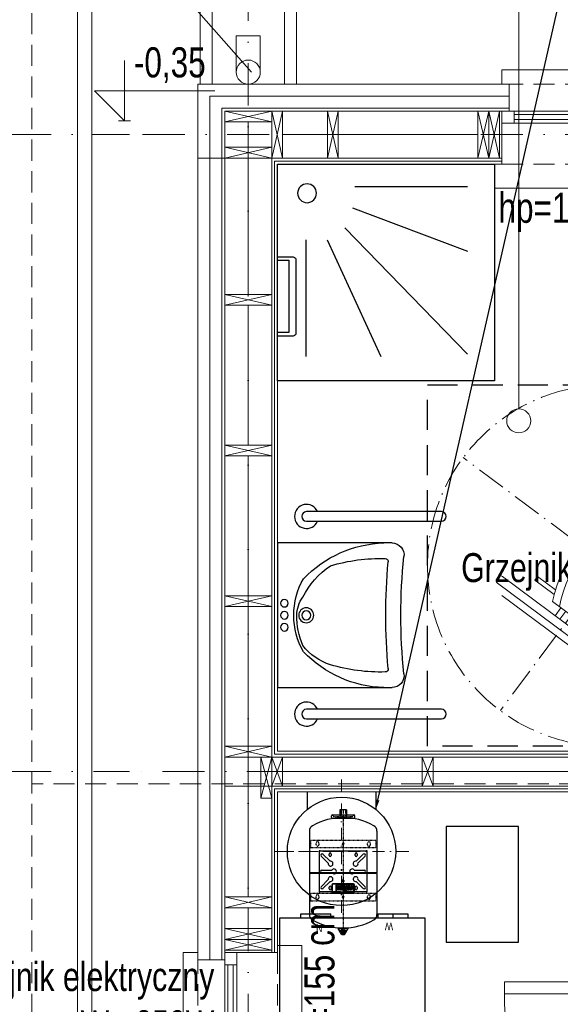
# Model space of a CAD drawing. Header units: inches. Extents: x 57112 to 98566, y -51777 to -16564.
# Tile 81 of 138: x 75865 to 76090, y -20567 to -20159. Entities that reach past the tile are written whole.
import ezdxf
from ezdxf import colors
from ezdxf.entities.mleader import LeaderData, LeaderLine
from ezdxf.lldxf.tags import DXFTag
from ezdxf.math import Vec2, Vec3

# ---------------------------------------------------------------- set-up
doc = ezdxf.new("R2010")
doc.units = ezdxf.units.IN
doc.header["$MEASUREMENT"] = 0
for name, pattern in [('ACAD_ISO10W100', [18.5, 12, -3, 0.5, -3]), ('DASHDOT', [1, 0.5, -0.25, 0, -0.25]), ('HIDDEN', [0.375, 0.25, -0.125])]:
    doc.linetypes.add(name, pattern=pattern)
doc.layers.get('0').update_dxf_attribs({"color": 251, "lineweight": 0})
for name, color, linetype, lineweight in [('# 01 WODA SREDNICE', 184, 'Continuous', 0), ('# 06 KOCIOŁ', 202, 'Continuous', 30), ('## 05 PODGRZEWACZ', 1, 'SOLID', 30), ('## 08 CENTRALA REKUP', 204, 'Continuous', 25), ('A10-łazienka', 250, 'Continuous', 0), ('A21b-ściana szkielet', 3, 'Continuous', 20), ('A35-rura spustowa', 251, 'Continuous', 0), ('A36-obrzeże', 252, 'Continuous', 0), ('A8-opisy pomieszczeń', 250, 'Continuous', 0), ('CP_LOGO', 7, 'Continuous', 35), ('p-- ocieplenie-w.zew', 251, 'Continuous', 0), ('p--dach', 251, 'Continuous', 30), ('p--drzwi', 251, 'Continuous', 0), ('p--konst-słupy', 251, 'Continuous', 0), ('p--koty wysok.', 251, 'Continuous', 0), ('p--ocieplenie w.wew.', 251, 'Continuous', 0), ('p--okna', 251, 'Continuous', 0), ('p--opis okna', 251, 'Continuous', 0), ('p--opisy dodatkowe', 251, 'Continuous', 0), ('p--osie konstr', 250, 'DASHDOT', 15), ('p--osie konstr.-NR', 250, 'DASHDOT', 15), ('p--płyta GK', 251, 'Continuous', 0), ('p--łazienka NP', 250, 'Continuous', 25), ('p--ściana szkielet', 251, 'Continuous', 0)]:
    doc.layers.add(name, color=color, linetype=linetype, lineweight=lineweight)
for name, color, linetype in [('## 04 grzejniki opis', 92, 'Continuous'), ('CP_AXIS', 143, 'DASHDOT'), ('cp_hidde', 203, 'HIDDEN'), ('Reflex_140', 140, 'Continuous')]:
    doc.layers.add(name, color=color, linetype=linetype)
doc.styles.add('1-100', font='arial.ttf', dxfattribs={"width": 0.75, "height": 18})
doc.styles.add('1-50', font='arial.ttf', dxfattribs={"width": 0.75, "height": 12.5})
doc.styles.add('SLDTEXTSTYLE2', font='TXT', dxfattribs={"width": 0.605})
doc.styles.get("Standard").update_dxf_attribs({"font": 'arial.ttf', "width": 0.75})
doc.linetypes.add('BATTING', pattern='A,0.0001,-0.1,[134,ltypeshp.shx,S=0.1,R=0,X=-0.1,Y=0],-0.2,[134,ltypeshp.shx,S=0.1,R=180,X=0.1,Y=0],-0.1', length=0.4001)
tags = doc.linetypes.add('SOLID', pattern=[10, 10, 0]).pattern_tags.tags
tags[6:7] = [DXFTag(74, 4), DXFTag(75, 0), DXFTag(340, '0'), DXFTag(46, 0.0), DXFTag(50, 0.0), DXFTag(44, 0.0), DXFTag(45, 0.0)]
tags[4:5] = [DXFTag(74, 4), DXFTag(75, 0), DXFTag(340, '0'), DXFTag(46, 0.0), DXFTag(50, 0.0), DXFTag(44, 0.0), DXFTag(45, 0.0)]

# ---------------------------------------------------------------- blocks, each defined once
blk = doc.blocks.new('znak-niepeł.')
at = {"linetype": 'ACAD_ISO10W100'}
for p, q in [((-44.78, 60.17), (44.78, -60.17)), ((-60.11, -44.74), (60.22, 44.82))]:
    blk.add_line(p, q, dxfattribs=at)
for p, q in [((6.52, 45.77), (-39.7, 11.37)), ((0.79, 45.85), (-38.86, 16.34)), ((8.84, 44.81), (8.33, 45.5)), ((-37.65, 8.61), (8.58, 43.01)), ((-4.98, 24.9), (3.02, 30.85)), ((4.08, 29.42), (-3.37, 23.87)), ((3.02, 30.85), (4.08, 29.42)), ((-7.61, 26.43), (-49, -4.38)), ((-15.26, 25.27), (-13.09, 22.35)), ((-13.28, 26.74), (-11.11, 23.83)), ((-39.96, 9.56), (-39.45, 8.87)), ((-49.51, 2.46), (-61.55, -6.5)), ((-60.06, -8.5), (-48.02, 0.46)), ((-47.85, 1.66), (-48.31, 2.28)), ((-61.72, -7.7), (-61.26, -8.32)), ((43.94, -4.5), (-2.29, -38.9)), ((-0.23, -41.66), (45.99, -7.26)), ((29.35, -4.53), (21.9, -10.08)), ((22.42, -11.92), (30.42, -5.96)), ((30.42, -5.96), (29.35, -4.53)), ((46.26, -5.46), (45.74, -4.77)), ((-62.91, -17.73), (-50.66, -8.62)), ((-61.88, -19.11), (-49.64, -10)), ((-49.89, -10.39), (-24.28, -44.8)), ((-18.26, -45.68), (23.13, -14.88)), ((44.14, -12.41), (4.49, -41.92)), ((-73.54, -25.65), (-62.91, -17.73)), ((-62.91, -17.73), (-51.63, -32.88)), ((17.65, -18.95), (20.1, -22.24)), ((19.63, -17.48), (22.08, -20.77)), ((-62.26, -40.8), (-73.54, -25.65)), ((-51.63, -32.88), (-62.26, -40.8)), ((-46.32, -40.01), (-56.96, -47.93)), ((-35.05, -55.17), (-46.32, -40.01)), ((-2.55, -40.71), (-2.04, -41.4)), ((-36.07, -53.79), (-23.83, -44.68)), ((-56.96, -47.93), (-45.68, -63.08)), ((-35.05, -55.17), (-22.8, -46.05)), ((-25.39, -55.09), (-13.35, -46.13)), ((-11.86, -48.13), (-23.9, -57.09)), ((-12.15, -46.31), (-11.68, -46.93)), ((-45.68, -63.08), (-35.05, -55.17)), ((-25.1, -56.91), (-25.56, -56.29))]:
    blk.add_line(p, q)
blk.add_circle((0.05, 0.04), 75, dxfattribs=at)
for centre, radius, start, end in [((7.29, 44.73), 1.29, 36.657, 126.657), ((7.81, 44.04), 1.29, 306.657, 36.657), ((-37.44, -27.86), 61.95, 12.0996, 61.2145), ((-40.29, -29.99), 61.95, 12.0996, 61.2145), ((-38.93, 10.33), 1.29, 126.657, 216.657), ((-38.42, 9.64), 1.29, 216.657, 306.657), ((-49, 1.77), 0.86, 36.657, 126.657), ((-48.54, 1.15), 0.86, 306.657, 36.657), ((-61.03, -7.19), 0.86, 126.657, 216.657), ((-46.44, -7.83), 4.3, 126.657, 216.657), ((44.71, -5.54), 1.29, 36.657, 126.657), ((45.22, -6.23), 1.29, 306.657, 36.657), ((-60.57, -7.81), 0.86, 216.657, 306.657), ((-1.52, -39.94), 1.29, 126.657, 216.657), ((-20.83, -42.23), 4.3, 216.657, 306.657), ((-1, -40.63), 1.29, 216.657, 306.657), ((-12.84, -46.82), 0.86, 36.657, 126.657), ((-12.37, -47.44), 0.86, 306.657, 36.657), ((-24.87, -55.78), 0.86, 126.657, 216.657), ((-24.41, -56.4), 0.86, 216.657, 306.657)]:
    blk.add_arc(centre, radius, start, end)
blk = doc.blocks.new('umyw-niepeł.')
for p, q in [((-30, -47.5), (-30, 0)), ((-30, 0), (30, 0)), ((30, 0), (30, -47.5))]:
    blk.add_line(p, q)
for centre, radius in [((-5, -2.81), 1.56), ((0, -2.81), 1.56), ((5, -2.81), 1.56), ((0, -11.88), 3.12), ((0, -11.88), 1.87)]:
    blk.add_circle(centre, radius)
for centre, radius, start, end in [((-0.15, -36.46), 29.75, 89.7122, 120.2976), ((0, -20.47), 12.5, 90, 126.8699), ((0.15, -36.46), 29.75, 59.7024, 90.2878), ((0.1, -39.96), 31.99, 67.1962, 90.1839), ((17.88, -45.46), 47.9, 133.6028, 178.3225), ((7.86, -41), 34.18, 116.6999, 146.1707), ((-0.98, -28.44), 22.46, 16.7253, 53.1301), ((-17.88, -45.46), 47.9, 1.6775, 46.3972), ((48, -42.57), 71.56, 163.2747, 181.6875), ((-48, -42.57), 71.56, 358.3125, 16.7253), ((-22.28, -44.64), 1.25, 181.6875, 276.5492), ((0, -295.23), 250.33, 89.9992, 95.0732), ((0, -295.23), 250.33, 84.9268, 90.0008), ((22.28, -44.64), 1.25, 263.4508, 358.3125), ((-25, -47.5), 5, 180, 277.7128), ((25, -47.5), 5, 262.2872, 0), ((0, -278.94), 227.79, 83.8689, 96.1311)]:
    blk.add_arc(centre, radius, start, end)
blk = doc.blocks.new('drzwi-90-100')
for p, q in [((10.1, 87.38), (5.05, 87.38)), ((5.05, 87.38), (5.05, 2.53)), ((10.1, 2.53), (10.1, 87.38)), ((5.05, 2.53), (0, 2.53)), ((0, 2.53), (0, -2.53)), ((5.05, -2.53), (5.05, 2.53)), ((5.05, 2.53), (10.1, 2.53)), ((100, 2.53), (94.95, 2.53)), ((94.95, 2.53), (94.95, -2.53)), ((100, -2.53), (100, 2.53)), ((0, -2.53), (5.05, -2.53)), ((94.95, -2.53), (100, -2.53))]:
    blk.add_line(p, q)
blk.add_arc((10.8, 3.23), 84.15, 359.5233, 90.4767)
blk = doc.blocks.new('natrysk-90')
blk.add_lwpolyline([(0, -90), (90, -90), (90, 0), (0, 0)], close=True)
for points in [[(31.47, -11.76), (79.81, -11.76)], [(31.47, -20.5), (79.81, -42.81)], [(26.4, -27.87), (78.89, -78.9)], [(9.36, -32.01), (9.36, -78.9)], [(18.11, -31.09), (36.1, -78.9)]]:
    blk.add_lwpolyline(points)
blk.add_circle((12.12, -12.22), 3.91)
blk = doc.blocks.new('okno-110-33.15')
at = {"linetype": 'Continuous', "ltscale": 35}
for p, q in [((0, 39.15), (110, 39.15)), ((-3, -10), (113, -10))]:
    blk.add_line(p, q, dxfattribs=at)
for p, q in [((0, 39.15), (0, 33.15)), ((110, 33.15), (110, 39.15)), ((3, 33.15), (3, 21.95)), ((107, 21.95), (107, 33.15)), ((5, 21.95), (0, 21.95)), ((0, 21.95), (0, 16.95)), ((0, 21.95), (0, 0)), ((105, 21.95), (5, 21.95)), ((5, 16.95), (5, 21.95)), ((5, 20.61), (105, 20.61)), ((110, 21.95), (105, 21.95)), ((105, 21.95), (105, 16.95)), ((110, 0), (110, 21.95)), ((110, 16.95), (110, 21.95)), ((0, 16.95), (5, 16.95)), ((5, 18.45), (105, 18.45)), ((5, 16.95), (105, 16.95)), ((105, 16.95), (110, 16.95)), ((-3, 0), (-3, -10)), ((0, 0), (-3, 0)), ((110, 0), (113, 0)), ((113, 0), (113, -10))]:
    blk.add_line(p, q)
at = {"linetype": 'HIDDEN', "ltscale": 35}
for p, q in [((0, 33.15), (110, 33.15)), ((0, 0), (110, 0))]:
    blk.add_line(p, q, dxfattribs=at)
blk = doc.blocks.new('kota wykoń')
for p, q in [((0, 25), (0, 0)), ((0, 0), (-12.5, 12.5)), ((-12.5, 12.5), (37.5, 12.5))]:
    blk.add_line(p, q)
at = {"lineweight": 0}
blk.add_line((-2.5, 0), (2.5, 0), dxfattribs=at)
blk = doc.blocks.new('ukł.słupów-1K')
for p, q in [((0, 553.6), (19.5, 558.1)), ((0, 558.1), (19.5, 553.6)), ((24, 538.6), (19.5, 558.1)), ((19.5, 538.6), (24, 558.1)), ((47.15, 538.6), (42.65, 558.1)), ((42.65, 538.6), (47.15, 558.1)), ((109.6, 538.6), (105.1, 558.1)), ((105.1, 538.6), (109.6, 558.1)), ((114.1, 538.6), (109.6, 558.1)), ((109.6, 538.6), (114.1, 558.1)), ((0, 543.1), (19.5, 538.6)), ((0, 538.6), (19.5, 543.1)), ((0, 482.05), (19.5, 477.55)), ((0, 477.55), (19.5, 482.05)), ((0, 419.55), (19.5, 415.05)), ((0, 415.05), (19.5, 419.55)), ((0, 357.05), (19.5, 352.55)), ((0, 352.55), (19.5, 357.05)), ((0, 294.55), (19.5, 290.05)), ((0, 290.05), (19.5, 294.55)), ((19.5, 290.05), (15, 273.05)), ((15, 290.05), (19.5, 273.05)), ((19.5, 290.05), (24, 278.05)), ((24, 290.05), (19.5, 278.05)), ((82, 290.05), (86.5, 278.05)), ((86.5, 290.05), (82, 278.05)), ((0, 232.05), (19.5, 227.55)), ((0, 227.55), (19.5, 232.05)), ((0, 218.95), (19.5, 214.45)), ((0, 214.45), (19.5, 218.95)), ((0, 214.45), (19.5, 209.95)), ((0, 209.95), (19.5, 214.45))]:
    blk.add_line(p, q)
for points in [[(0, 558.1), (19.5, 558.1), (19.5, 553.6), (0, 553.6)], [(19.5, 538.6), (19.5, 558.1), (24, 558.1), (24, 538.6)], [(42.65, 538.6), (42.65, 558.1), (47.15, 558.1), (47.15, 538.6)], [(105.1, 538.6), (105.1, 558.1), (109.6, 558.1), (109.6, 538.6)], [(109.6, 538.6), (109.6, 558.1), (114.1, 558.1), (114.1, 538.6)], [(0, 538.6), (19.5, 538.6), (19.5, 543.1), (0, 543.1)], [(0, 477.55), (19.5, 477.55), (19.5, 482.05), (0, 482.05)], [(0, 415.05), (19.5, 415.05), (19.5, 419.55), (0, 419.55)], [(0, 352.55), (19.5, 352.55), (19.5, 357.05), (0, 357.05)], [(0, 290.05), (19.5, 290.05), (19.5, 294.55), (0, 294.55)], [(15, 290.05), (15, 273.05), (19.5, 273.05), (19.5, 290.05)], [(24, 290.05), (24, 278.05), (19.5, 278.05), (19.5, 290.05)], [(86.5, 290.05), (86.5, 278.05), (82, 278.05), (82, 290.05)], [(0, 227.55), (19.5, 227.55), (19.5, 232.05), (0, 232.05)], [(0, 214.45), (19.5, 214.45), (19.5, 218.95), (0, 218.95)], [(0, 209.95), (19.5, 209.95), (19.5, 214.45), (0, 214.45)]]:
    blk.add_lwpolyline(points, close=True)
at = {"ltscale": 35}
for points in [[(114.1, 538.6), (114.1, 558.1)], [(19.5, 209.95), (0, 209.95)]]:
    blk.add_lwpolyline(points, dxfattribs=at)
blk = doc.blocks.new('uchwyt wc')
for p, q in [((0, 63), (-5.61, 63)), ((0, 60), (0, 63)), ((-7.61, 61), (-7.61, -1)), ((0, 60), (-4.61, 60)), ((-4.61, 60), (-4.61, 0)), ((-4.61, 0), (0, 0)), ((0, -3), (0, 0)), ((-5.61, -3), (0, -3))]:
    blk.add_line(p, q)
for centre, start, end in [((-5.61, 61), 90, 180), ((-5.61, -1), 180, 270)]:
    blk.add_arc(centre, 2, start, end)
blk = doc.blocks.new('uchwyt stojący')
at = {"linetype": 'Continuous', "ltscale": 12}
for points in [[(58, 2), (2, 2)], [(2, -2), (58, -2)]]:
    blk.add_lwpolyline(points, dxfattribs=at)
for centre, radius, start, end in [((58, 0), 5, 203.5782, 156.4218), ((2, 0), 2, 90, 270), ((58, 0), 2, 270, 90)]:
    blk.add_arc(centre, radius, start, end, dxfattribs=at)
blk = doc.blocks.new('A$C6761D7C6')
at = {"layer": 'CP_AXIS', "color": 0}
blk.add_line((517.7, 140), (0, 140), dxfattribs=at)
at = {"layer": 'cp_hidde', "color": 0}
for p, q in [((140.2, 275), (140.2, 5)), ((170.2, 275), (140.2, 275)), ((151.7, 252.8), (158.7, 252.8)), ((170.2, 5), (170.2, 275)), ((360.2, 275), (360.2, 5)), ((390.2, 275), (360.2, 275)), ((371.7, 252.8), (378.7, 252.8)), ((390.2, 5), (390.2, 275)), ((158.7, 241.3), (151.7, 241.3)), ((378.7, 241.3), (371.7, 241.3)), ((3, 143.6), (3, 136.4)), ((3.6, 144.6), (7.6, 147)), ((3.6, 135.4), (7.6, 133)), ((6.2, 144.5), (14.7, 144.5)), ((6.2, 144.5), (6.2, 135.5)), ((6.2, 135.5), (14.7, 135.5)), ((7.6, 147), (15.6, 147)), ((7.6, 147), (7.6, 133)), ((7.6, 133), (15.6, 133)), ((10.1, 148.5), (25.6, 157.9)), ((10.1, 148.5), (18.9, 148.5)), ((10.1, 148.5), (10.1, 131.5)), ((10.1, 131.5), (25.6, 122.1)), ((10.1, 131.5), (18.9, 131.5)), ((14.7, 144.5), (14.7, 135.5)), ((14.7, 143), (26.2, 143)), ((14.7, 137), (26.2, 137)), ((16.8, 144.5), (19.6, 146.2)), ((16.8, 145.8), (16.8, 134.2)), ((16.8, 135.5), (19.6, 133.8)), ((20.2, 147.3), (20.2, 132.7)), ((153.2, 143), (157.2, 143)), ((157.2, 137), (153.2, 137)), ((373.2, 143), (377.2, 143)), ((377.2, 137), (373.2, 137)), ((170.2, 5), (140.2, 5)), ((151.7, 38.8), (158.7, 38.8)), ((158.7, 27.3), (151.7, 27.3)), ((390.2, 5), (360.2, 5)), ((371.7, 38.8), (378.7, 38.8)), ((378.7, 27.3), (371.7, 27.3))]:
    blk.add_line(p, q, dxfattribs=at)
at = {"layer": 'cp_hidde', "color": 0, "extrusion": (-1, 1e-16, 0)}
for p, q in [((489.7, 179), (489.7, 101)), ((495.7, 153.5), (489.7, 153.5)), ((517.7, 149.5), (489.7, 149.5)), ((517.7, 130.6), (489.7, 130.6)), ((495.7, 126.6), (489.7, 126.6))]:
    blk.add_line(p, q, dxfattribs=at)
at = {"layer": 'cp_hidde', "color": 0}
for centre, radius, start, end in [((151.7, 247), 5.75, 90, 270), ((158.7, 247), 5.75, 270, 90), ((371.7, 247), 5.75, 90, 270), ((378.7, 247), 5.75, 270, 90), ((492.7, 179), 3, 90, 180), ((492.7, 185), 3, 270, 0), ((153.2, 140), 3, 90, 270), ((157.2, 140), 3, 270, 90), ((373.2, 140), 3, 90, 270), ((377.2, 140), 3, 270, 90), ((492.7, 101), 3, 180, 270), ((492.7, 95), 3, 0, 90), ((151.7, 33), 5.75, 90, 270), ((158.7, 33), 5.75, 270, 90), ((371.7, 33), 5.75, 90, 270), ((378.7, 33), 5.75, 270, 90)]:
    blk.add_arc(centre, radius, start, end, dxfattribs=at)
for centre, major_axis, ratio, start_param, end_param in [((4.2, 143.6), (-1.25, 0), 0.992603, -1.030377, 0), ((4.2, 136.4), (-1.25, 0), 0.992603, 0, 1.030377), ((15.6, 145.8), (0, 1.26), 0.994256, -1.570796, 0), ((15.6, 134.2), (0, 1.26), 0.994256, 3.141593, 4.712389), ((18.9, 147.3), (0, 1.26), 0.994256, -1.570796, 0), ((18.9, 132.7), (0, 1.26), 0.994256, 3.141593, 4.712389), ((18.9, 147.3), (0, 1.26), 0.994256, 3.693248, 4.712389), ((18.9, 132.7), (0, 1.26), 0.994256, -1.570796, -0.551655), ((25, 159), (0, 1.26), 0.992948, 3.682012, 4.712389), ((25, 121), (0, 1.26), 0.99305, -1.570796, -0.54042)]:
    blk.add_ellipse(centre, major_axis=major_axis, ratio=ratio, start_param=start_param, end_param=end_param, dxfattribs=at)
at = {"layer": 'CP_LOGO', "color": 0, "extrusion": (-1, 6.12323e-17, 0)}
for p, q in [((171, 181.3), (171, 98.7)), ((175.8, 166.8), (175.8, 99.6)), ((205.5, 186.3), (176, 186.3)), ((202.6, 169.6), (178.6, 169.6)), ((205.4, 99.6), (205.4, 166.8)), ((210.5, 98.7), (210.5, 181.3)), ((179.2, 136.6), (200.3, 136.6)), ((179.2, 133.3), (179.2, 136.6)), ((200.3, 133.3), (179.2, 133.3)), ((179.2, 131.6), (182.3, 131.6)), ((179.2, 129.3), (179.2, 131.6)), ((182.3, 131.6), (182.3, 130)), ((185.2, 125.5), (182.9, 125.5)), ((183.6, 128.8), (185.2, 128.8)), ((185.2, 162.9), (188.2, 162.9)), ((185.2, 159.6), (185.2, 162.9)), ((188.4, 159.6), (185.2, 159.6)), ((185.2, 154.9), (188.4, 154.9)), ((185.2, 151.6), (185.2, 154.9)), ((188.2, 151.6), (185.2, 151.6)), ((185.2, 143.9), (185.2, 145)), ((185.2, 131.3), (188, 131.3)), ((185.2, 128.8), (185.2, 131.3)), ((185.2, 123.5), (185.2, 125.5)), ((188, 123.5), (185.2, 123.5)), ((187.9, 144.7), (187.9, 144.2)), ((188, 131.3), (188, 128.8)), ((188, 128.8), (200.3, 128.8)), ((188, 125.5), (188, 123.5)), ((200.3, 125.5), (188, 125.5)), ((191.5, 146.8), (190.8, 146.8)), ((190.8, 142.1), (191.5, 142.1)), ((194.7, 138.8), (190.9, 138.8)), ((191, 157), (191, 157.5)), ((191, 150.1), (194, 150.1)), ((191, 122.8), (194, 122.8)), ((191.5, 142.1), (191.5, 146.8)), ((194, 150.1), (194, 142.1)), ((194, 142.1), (194.7, 142.1)), ((194, 122.8), (194, 114.8)), ((194.4, 157.8), (194.4, 157)), ((200.3, 159.7), (197, 159.7)), ((197.3, 154.9), (200.3, 154.9)), ((200.3, 151.7), (197.4, 151.7)), ((197.4, 149.4), (200.3, 149.4)), ((197.4, 144.9), (197.4, 149.4)), ((197.5, 163), (200.3, 163)), ((200.3, 163), (200.3, 159.7)), ((200.3, 154.9), (200.3, 151.7)), ((200.3, 149.4), (200.3, 144.4)), ((200.3, 136.6), (200.3, 133.3)), ((200.3, 136.6), (200.3, 136.6)), ((200.3, 128.8), (200.3, 125.5)), ((176, 93.7), (205.5, 93.7)), ((178.6, 96.8), (202.6, 96.8)), ((185.2, 116.7), (185.2, 117.7)), ((185.2, 110.5), (188.2, 110.5)), ((185.2, 110.5), (185.2, 110.5)), ((185.2, 108.1), (185.2, 110.5)), ((187.9, 117.4), (187.9, 116.9)), ((188.2, 110.5), (188.2, 108.8)), ((200.3, 103.3), (189.9, 103.3)), ((190.7, 106.6), (200.3, 106.6)), ((191.5, 119.6), (190.8, 119.6)), ((190.8, 114.8), (191.5, 114.8)), ((194.7, 111.6), (190.9, 111.6)), ((191.5, 114.8), (191.5, 119.6)), ((194, 114.8), (194.7, 114.8)), ((197.4, 122.1), (200.3, 122.1)), ((197.4, 117.6), (197.4, 122.1)), ((200.3, 122.1), (200.3, 117.1)), ((200.3, 106.6), (200.3, 103.3)), ((200.3, 106.6), (200.3, 106.6)), ((200.3, 103.3), (200.3, 103.3))]:
    blk.add_line(p, q, dxfattribs=at)
at = {"layer": 'CP_LOGO', "color": 0}
for centre, radius, start, end in [((176, 181.3), 5, 90, 180), ((178.6, 166.8), 2.8, 90, 180), ((202.6, 166.8), 2.8, 0, 90), ((205.5, 181.3), 5, 0, 90), ((183.9, 129.4), 4.64, 180.4804, 204.1156), ((182.4, 128.8), 3.03, 205.5569, 230.1513), ((183.3, 130.4), 4.84, 234.3624, 266.3354), ((184, 130.1), 1.77, 180.0729, 196.1126), ((183.2, 129.8), 0.954, 195.8352, 246.9141), ((183.6, 130.6), 1.84, 248.0272, 270.9979), ((189.9, 145.2), 4.73, 102.9414, 182.7147), ((190, 143.8), 4.85, 178.4512, 255.8928), ((189.8, 144.8), 1.87, 123.8279, 182.3329), ((189.8, 144.1), 1.87, 177.6671, 236.1721), ((188.1, 155.7), 7.23, 69.4016, 89.5558), ((188.1, 158.8), 7.23, 270.4442, 290.5984), ((188.3, 154.8), 4.84, 77.4525, 88.5407), ((188.3, 159.7), 4.84, 271.4593, 282.5475), ((190.3, 143.9), 2.94, 103.1341, 122.2865), ((190.3, 145.1), 2.94, 237.7135, 256.8659), ((190.9, 141.8), 8.25, 89.5366, 104.6945), ((190.9, 147.3), 8.47, 255.5184, 269.4136), ((190.9, 114.6), 8.25, 89.5366, 104.6945), ((188.8, 157.1), 2.5, 47.8268, 78.6263), ((188.8, 157.5), 2.5, 281.3737, 312.1732), ((190.7, 141.8), 5.06, 89.3879, 102.4064), ((190.7, 147.2), 5.06, 257.5936, 270.6121), ((189.1, 157.6), 1.9, 358.0747, 44.2041), ((189.1, 156.9), 1.9, 315.7959, 1.9253), ((189, 158.1), 4.61, 36.1864, 69.5862), ((189, 156.4), 4.61, 290.4138, 323.8136), ((196.6, 157.8), 4.92, 110.5883, 141.7432), ((196.6, 156.7), 4.92, 218.2568, 249.4117), ((196.3, 157.7), 1.82, 119.0147, 176.8568), ((196.4, 157), 1.92, 181.9805, 250.9879), ((194.7, 144.9), 2.8, 268.2273, 313.4425), ((194.5, 147), 8.16, 271.0116, 282.2061), ((198.6, 151.3), 11.7, 95.3251, 108.3885), ((197.5, 159.1), 7.42, 249.7413, 269.7796), ((197.1, 156), 3.7, 92.1152, 118.2265), ((197.3, 159.3), 4.37, 249.5786, 271.0788), ((195.4, 143.7), 4.78, 280.4306, 343.2549), ((194.4, 144.8), 3, 320.0119, 1.6328), ((192.8, 144.5), 7.52, 343.484, 359.5372), ((176, 98.7), 5, 180, 270), ((178.6, 99.6), 2.8, 180, 270), ((189.9, 117.9), 4.73, 102.9414, 182.7147), ((190, 116.5), 4.85, 178.4512, 255.8928), ((191.2, 108.1), 6.08, 180.0504, 196.2962), ((189.2, 107.4), 3.91, 196.1174, 233.376), ((190.1, 109.4), 6.04, 237.2606, 268.2377), ((189.8, 117.5), 1.87, 123.8279, 182.3329), ((189.8, 116.9), 1.87, 177.6671, 236.1721), ((191.8, 108.8), 3.51, 180.0884, 188.1112), ((190.4, 108.6), 2.11, 187.3746, 215.2227), ((190.3, 116.6), 2.94, 103.1341, 122.2865), ((190.3, 117.8), 2.94, 237.7135, 256.8659), ((190, 108.4), 1.71, 217.2952, 248.5076), ((190.9, 120), 8.47, 255.5184, 269.4136), ((190.5, 109.7), 3.13, 248.9942, 266.3238), ((190.7, 114.5), 5.06, 89.3879, 102.4064), ((190.7, 119.9), 5.06, 257.5936, 270.6121), ((190.6, 111.4), 4.79, 265.9324, 270.1077), ((194.7, 117.6), 2.8, 268.2273, 313.4425), ((194.5, 119.7), 8.16, 271.0116, 282.2061), ((195.4, 116.4), 4.78, 280.4306, 343.2549), ((194.4, 117.5), 3, 320.0119, 1.6328), ((192.8, 117.2), 7.52, 343.484, 359.5372), ((202.6, 99.6), 2.8, 270, 0), ((205.5, 98.7), 5, 270, 0)]:
    blk.add_arc(centre, radius, start, end, dxfattribs=at)
at = {"layer": 'Reflex_140', "color": 0}
for p, q in [((253, 280), (82, 280)), ((256, 277), (253, 280)), ((253, 0), (253, 280)), ((429, 280), (256, 280)), ((256, 0), (256, 280)), ((176.7, 240.3), (176.7, 235.8)), ((346.7, 240.3), (176.7, 240.3)), ((176.7, 151.3), (176.7, 235.8)), ((219.9, 194.3), (190.5, 223.8)), ((198.2, 231.5), (227.7, 202.1)), ((256.2, 186.6), (256.2, 228.3)), ((267.2, 228.3), (267.2, 186.6)), ((295.7, 202.1), (325.2, 231.5)), ((332.9, 223.8), (303.5, 194.3)), ((346.7, 235.8), (346.7, 240.3)), ((346.7, 235.8), (346.7, 44.8)), ((189.7, 198.8), (195.7, 198.8)), ((195.7, 189.8), (189.7, 189.8)), ((327.7, 198.8), (333.7, 198.8)), ((333.7, 189.8), (327.7, 189.8)), ((481.7, 181), (482.7, 181)), ((482.7, 185), (482.7, 95)), ((0, 145.3), (0, 134.8)), ((0.6, 146.3), (24.3, 160.7)), ((0.6, 133.7), (24.3, 119.3)), ((26.2, 159.6), (26.2, 120.4)), ((26.2, 143), (27, 143)), ((26.2, 137), (27, 137)), ((176.7, 151.3), (176.7, 146.9)), ((176.7, 146.9), (176.7, 141.6)), ((176.7, 139), (176.7, 141.6)), ((176.7, 139), (176.7, 133.6)), ((176.7, 133.6), (176.7, 129.3)), ((176.7, 44.8), (176.7, 129.3)), ((220, 143.3), (224, 143.3)), ((224, 137.3), (220, 137.3)), ((189.7, 90.8), (195.7, 90.8)), ((195.7, 81.8), (189.7, 81.8)), ((190.5, 56.8), (219.9, 86.3)), ((256.2, 52.3), (256.2, 93.9)), ((267.2, 93.9), (267.2, 52.3)), ((303.5, 86.3), (332.9, 56.8)), ((327.7, 90.8), (333.7, 90.8)), ((333.7, 81.8), (327.7, 81.8)), ((481.7, 99), (482.7, 99)), ((176.7, 44.8), (176.7, 40.3)), ((227.7, 78.5), (198.2, 49)), ((325.2, 49), (295.7, 78.5)), ((346.7, 40.3), (346.7, 44.8)), ((253, 0), (82, 0)), ((176.7, 40.3), (346.7, 40.3)), ((256, 3), (253, 0)), ((429, 0), (256, 0))]:
    blk.add_line(p, q, dxfattribs=at)
at = {"layer": 'Reflex_140', "color": 0, "extrusion": (-1, 1e-16, 0)}
for p, q in [((485.7, 188), (492.7, 188)), ((495.7, 185), (495.7, 95)), ((517.7, 153.5), (495.7, 153.5)), ((517.7, 126.6), (495.7, 126.6)), ((517.7, 126.6), (517.7, 153.5)), ((485.7, 92), (492.7, 92))]:
    blk.add_line(p, q, dxfattribs=at)
at = {"layer": 'Reflex_140', "color": 0}
for centre, radius, start, end in [((285, 140), 258, 150.425, 209.575), ((82.4, 255), 25, 88.5768, 150.4075), ((429.6, 255), 25, 29.5925, 91.4232), ((227, 140), 258, 330.425, 29.575), ((194.3, 227.6), 5.5, 45, 225), ((261.7, 228.3), 5.5, 0, 180), ((329.1, 227.6), 5.5, 315, 135), ((189.7, 194.3), 4.5, 90, 270), ((195.7, 194.3), 4.5, 270, 90), ((229.7, 192.3), 10, 168.367, 101.633), ((261.7, 178.3), 10, 123.367, 56.633), ((293.7, 192.3), 10, 78.367, 11.633), ((327.7, 194.3), 4.5, 90, 270), ((333.7, 194.3), 4.5, 270, 90), ((485.7, 185), 3, 90, 180), ((492.7, 185), 3, 0, 90), ((220, 140.3), 3, 90, 270), ((224, 140.3), 3, 270, 90), ((189.7, 86.3), 4.5, 90, 270), ((195.7, 86.3), 4.5, 270, 90), ((229.7, 88.3), 10, 258.367, 191.633), ((261.7, 102.3), 10, 303.367, 236.633), ((293.7, 88.3), 10, 348.367, 281.633), ((327.7, 86.3), 4.5, 90, 270), ((333.7, 86.3), 4.5, 270, 90), ((485.7, 95), 3, 180, 270), ((492.7, 95), 3, 270, 0), ((194.3, 52.9), 5.5, 135, 315), ((261.7, 52.3), 5.5, 180, 0), ((329.1, 52.9), 5.5, 225, 45), ((82.4, 25), 25, 209.5925, 271.4232), ((429.6, 25), 25, 268.5768, 330.4075)]:
    blk.add_arc(centre, radius, start, end, dxfattribs=at)
for centre, ratio, start_param, end_param in [((1.2, 145.3), 0.994256, 0.54042, 1.570796), ((1.2, 134.8), 0.994256, 1.570796, 2.601173), ((25, 159.6), 0.992948, -1.570796, 0.54042), ((25, 120.4), 0.99305, 2.601173, 4.712389)]:
    blk.add_ellipse(centre, major_axis=(0, 1.26), ratio=ratio, start_param=start_param, end_param=end_param, dxfattribs=at)
blk = doc.blocks.new('A$C67504D38')
at = {"layer": '## 08 CENTRALA REKUP', "linetype": 'Continuous', "lineweight": 18}
for p, q in [((60.2, 32.4), (61.7, 32.4)), ((60.2, 26.15), (61.7, 26.15)), ((60.2, 19.9), (61.7, 19.9))]:
    blk.add_line(p, q, dxfattribs=at)
at = {"color": 192, "lineweight": 25}
for p, q in [((0, 1.65), (0, 85.85)), ((0, 85.85), (60.2, 85.85)), ((0, 1.65), (0, 85.85)), ((8.75, 87.5), (21.25, 87.5)), ((8.75, 85.85), (8.75, 87.5)), ((15, 85.85), (15, 87.5)), ((21.25, 85.85), (21.25, 87.5)), ((40.65, 87.5), (40.65, 85.85)), ((40.65, 87.5), (53.15, 87.5)), ((46.9, 87.5), (46.9, 85.85)), ((53.15, 87.5), (53.15, 85.85)), ((60.2, 85.85), (60.2, 1.65)), ((60.2, 85.85), (60.2, 1.65)), ((61.7, 32.4), (61.7, 19.9)), ((60.2, 1.65), (0, 1.65)), ((8.75, 0), (8.75, 1.65)), ((21.25, 0), (8.75, 0)), ((15, 0), (15, 1.65)), ((21.25, 0), (21.25, 1.65)), ((40.65, 1.65), (40.65, 0)), ((53.15, 0), (40.65, 0)), ((46.9, 1.65), (46.9, 0)), ((53.15, 1.65), (53.15, 0))]:
    blk.add_line(p, q, dxfattribs=at)
at = {"color": 7, "linetype": 'Continuous', "lineweight": 0, "char_height": 3.175, "rotation": 180, "style": 'SLDTEXTSTYLE2'}
for s, insert, attachment_point in [('\\fArial Narrow|b0|i0|c0|p0;\\W1;N', (15.08, 79.89), 3), ('\\fArial Narrow|b0|i0|c0|p0;\\W1;W', (43.63, 80.56), 3), ('\\fArial Narrow|b0|i0|c0|p0;\\W1;od góry', (32.36, 42.3), 1), ('\\fArial Narrow|b0|i0|c0|p0;\\W1;CZ', (13.7, 2.84), 3), ('\\fArial Narrow|b0|i0|c0|p0;\\W1;WYRZ', (42.47, 3.4), 3)]:
    blk.add_mtext(s, dxfattribs=dict(at, insert=insert, attachment_point=attachment_point))

msp = doc.modelspace()

# ---------------------------------------------------------------- linework, layer by layer
at = {"layer": '# 01 WODA SREDNICE', "linetype": 'Continuous'}
msp.add_line((75944.108, -20493.395, 151.8), (75944.108, -20535.643, 151.8), dxfattribs=at)
at = {"layer": '# 06 KOCIOŁ'}
for p, q in [((75984.525, -20479.133, 151.8), (75984.525, -20486.383, 151.8)), ((76013.014, -20479.133, 151.8), (76013.014, -20486.383, 151.8))]:
    msp.add_line(p, q, dxfattribs=at)
at = {"layer": '# 06 KOCIOŁ', "elevation": 151.8}
msp.add_lwpolyline([(76042.256, -20541.503), (76072.256, -20541.503), (76072.256, -20493.503), (76042.256, -20493.503)], close=True, dxfattribs=at)
at = {"layer": '# 06 KOCIOŁ'}
msp.add_circle((75998.804, -20503.771, 143.855), 22.5, dxfattribs=at)
at = {"layer": '## 05 PODGRZEWACZ', "color": 217, "linetype": 'DASHDOT', "lineweight": 15, "ltscale": 10, "true_color": 0x93278f}
for p, q in [((75998.804, -20529.317, 143.855), (75998.804, -20473.965, 143.855)), ((75998.804, -20503.771, 143.855), (75971.221, -20503.771, 143.855)), ((75971.221, -20503.771, 143.855), (76027.638, -20503.771, 143.855)), ((75998.804, -20503.771, 143.855), (75998.804, -20529.317, 143.855))]:
    msp.add_line(p, q, dxfattribs=at)
at = {"linetype": 'HIDDEN', "lineweight": 25, "ltscale": 50, "elevation": 151.8}
msp.add_lwpolyline([(76184.458, -20460.173), (76034.458, -20460.173), (76034.458, -20310.173), (76184.458, -20310.173)], close=True, dxfattribs=at)
at = {"layer": 'A10-łazienka', "linetype": 'HIDDEN', "ltscale": 25, "elevation": 151.8}
msp.add_lwpolyline([(75972.258, -20308.583), (76062.258, -20308.583), (76062.268, -20218.583), (75972.258, -20218.583)], close=True, dxfattribs=at)
at = {"layer": 'A21b-ściana szkielet', "ltscale": 35}
msp.add_line((75939.108, -20536.393, 151.8), (75939.108, -20185.433, 151.8), dxfattribs=at)
at = {"layer": 'A35-rura spustowa', "linetype": 'Continuous', "lineweight": 0, "ltscale": 75}
msp.add_circle((75960.058, -20180.433, 151.8), 5, dxfattribs=at)
at = {"layer": 'A36-obrzeże', "linetype": 'Continuous', "ltscale": 35}
for p, q in [((75945.058, -20185.433, 151.8), (75945.058, -20135.433, 151.8)), ((75975.058, -20185.433, 151.8), (75975.058, -20135.433, 151.8)), ((75955.058, -20180.433, 151.8), (75955.058, -20165.433, 151.8)), ((75955.058, -20165.433, 151.8), (75965.058, -20165.433, 151.8)), ((75965.058, -20180.433, 151.8), (75965.058, -20165.433, 151.8))]:
    msp.add_line(p, q, dxfattribs=at)
at = {"layer": 'A36-obrzeże', "linetype": 'Continuous', "ltscale": 35, "elevation": 151.8}
for points in [[(76174.608, -20815.933), (75889.108, -20815.933), (75889.108, -20135.433), (76971.608, -20135.433), (76971.608, -20815.933), (76578.108, -20815.933)], [(75940.058, -20809.933), (75895.108, -20809.933), (75895.108, -20141.433), (75940.058, -20141.433)]]:
    msp.add_lwpolyline(points, dxfattribs=at)
msp.add_lwpolyline([(75940.058, -20135.433), (75980.058, -20135.433), (75980.058, -20185.433), (75940.058, -20185.433)], close=True, dxfattribs=at)
at = {"layer": 'A8-opisy pomieszczeń'}
msp.add_line((76072.375, -20089.872, 151.8), (76072.375, -20320.139, 151.8), dxfattribs=at)
msp.add_circle((76072.375, -20325.139, 151.8), 5, dxfattribs=at)
at = {"layer": 'p-- ocieplenie-w.zew', "linetype": 'BATTING', "ltscale": 3}
for p in [(76068.408, -20190.433, 151.8), (75944.108, -20548.783, 151.8)]:
    msp.add_line(p, (75944.108, -20190.433, 151.8), dxfattribs=at)
at = {"layer": 'p--dach', "linetype": 'HIDDEN', "lineweight": 20, "ltscale": 35}
msp.add_line((76990.468, -20475.683, 151.8), (75870.248, -20475.683, 151.8), dxfattribs=at)
at = {"layer": 'p--dach', "linetype": 'HIDDEN', "lineweight": 20, "ltscale": 35, "elevation": 151.8}
msp.add_lwpolyline([(75870.248, -20834.793), (76990.468, -20834.793), (76990.468, -20116.573), (75870.248, -20116.573)], close=True, dxfattribs=at)
at = {"layer": 'p--ocieplenie w.wew.', "linetype": 'BATTING', "ltscale": 3}
for p, q in [((75960.058, -20201.133, 151.8), (75960.058, -20211.633, 151.8)), ((75974.308, -20206.383, 151.8), (75992.958, -20206.383, 151.8)), ((76055.408, -20206.383, 151.8), (75997.458, -20206.383, 151.8)), ((75960.058, -20216.133, 151.8), (75960.058, -20272.683, 151.8)), ((75960.058, -20277.183, 151.8), (75960.058, -20335.183, 151.8)), ((75960.058, -20339.683, 151.8), (75960.058, -20397.683, 151.8)), ((75960.058, -20460.183, 151.8), (75960.058, -20402.183, 151.8)), ((75960.058, -20522.683, 151.8), (75960.058, -20464.683, 151.8)), ((75974.308, -20470.683, 151.8), (76032.308, -20470.683, 151.8)), ((76036.808, -20470.683, 151.8), (76094.808, -20470.683, 151.8)), ((75960.058, -20535.783, 151.8), (75960.058, -20527.183, 151.8))]:
    msp.add_line(p, q, dxfattribs=at)
at = {"layer": 'p--opisy dodatkowe', "elevation": 151.8}
msp.add_lwpolyline([(75789.895, -20091.731), (75883.118, -20091.731), (75961.358, -20180.433)], dxfattribs=at)
at = {"layer": 'p--osie konstr', "linetype": 'DASHDOT', "ltscale": 35}
for p, q in [((75960.058, -20790.933, 151.8), (75960.058, -20116.573, 151.8)), ((76951.608, -20206.383, 151.8), (75895.108, -20206.383, 151.8)), ((76994.906, -20470.683, 151.8), (75910.714, -20470.683, 151.8))]:
    msp.add_line(p, q, dxfattribs=at)
at = {"layer": 'p--osie konstr.-NR', "linetype": 'DASHDOT', "ltscale": 35}
for p, q in [((75860.714, -20206.383, 151.8), (75910.714, -20206.383, 151.8)), ((75860.714, -20470.683, 151.8), (75910.714, -20470.683, 151.8))]:
    msp.add_line(p, q, dxfattribs=at)
at = {"layer": 'p--płyta GK', "ltscale": 35}
for p, q in [((75971.008, -20463.483, 151.8), (75971.008, -20217.333, 151.8)), ((76065.408, -20217.333, 151.8), (75971.008, -20217.333, 151.8)), ((75972.258, -20462.233, 151.8), (75972.258, -20218.583, 151.8)), ((76065.408, -20218.583, 151.8), (75972.258, -20218.583, 151.8)), ((76185.708, -20463.483, 151.8), (75971.008, -20463.483, 151.8)), ((76184.458, -20462.233, 151.8), (75972.258, -20462.233, 151.8)), ((75972.258, -20463.483, 151.8), (75972.258, -20463.433, 151.8)), ((76149.108, -20477.883, 151.8), (75971.008, -20477.883, 151.8)), ((75971.008, -20545.783, 151.8), (75971.008, -20477.883, 151.8)), ((76147.858, -20479.133, 151.8), (75972.258, -20479.133, 151.8)), ((75972.258, -20545.783, 151.8), (75972.258, -20479.133, 151.8))]:
    msp.add_line(p, q, dxfattribs=at)
at = {"layer": 'p--ściana szkielet', "ltscale": 35}
for p, q in [((76068.408, -20185.433, 151.8), (75939.108, -20185.433, 151.8)), ((75939.108, -20548.783, 151.8), (75939.108, -20185.433, 151.8)), ((76068.408, -20195.433, 151.8), (75949.108, -20195.433, 151.8)), ((75949.108, -20548.783, 151.8), (75949.108, -20195.433, 151.8)), ((76068.408, -20196.633, 151.8), (75950.308, -20196.633, 151.8)), ((75950.308, -20548.783, 151.8), (75950.308, -20196.633, 151.8)), ((75969.808, -20545.783, 151.8), (75969.808, -20196.633, 151.8)), ((76065.408, -20216.133, 151.8), (75939.108, -20216.133, 151.8)), ((76208.958, -20464.683, 151.8), (75950.308, -20464.683, 151.8)), ((76208.958, -20476.683, 151.8), (75950.308, -20476.683, 151.8))]:
    msp.add_line(p, q, dxfattribs=at)
at = {"layer": 'p--ściana szkielet', "elevation": 151.8}
msp.add_lwpolyline([(76068.408, -20185.433), (76068.408, -20196.633), (76065.408, -20196.633), (76065.408, -20218.583)], dxfattribs=at)
at = {"layer": 'p--ściana szkielet', "ltscale": 35, "elevation": 151.8}
for points in [[(76065.408, -20218.583), (76065.408, -20196.633), (76068.408, -20196.633), (76068.408, -20185.433)], [(75972.258, -20545.783), (75950.308, -20545.783), (75950.308, -20548.783), (75939.108, -20548.783)]]:
    msp.add_lwpolyline(points, dxfattribs=at)

# ---------------------------------------------------------------- block references
at = {"layer": '# 06 KOCIOŁ', "xscale": 0.1, "yscale": 0.1, "zscale": 0.1, "rotation": 90}
msp.add_blockref('A$C6761D7C6', (76013.476, -20538.243, 159.745), dxfattribs=at)
at = {"layer": '## 08 CENTRALA REKUP', "color": 2, "lineweight": 30}
msp.add_blockref('A$C67504D38', (75973.155, -20617.13, 151.8), dxfattribs=at)
at = {"layer": 'A10-łazienka', "xscale": -1}
msp.add_blockref('znak-niepeł.', (76109.512, -20385.213, 151.8), dxfattribs=at)
at = {"layer": 'p--drzwi', "xscale": -1}
for rotation in [89.99999999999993, 89.99999999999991]:
    msp.add_blockref('drzwi-90-100', (76153.808, -20552.783, 151.8), dxfattribs=dict(at, rotation=rotation))
at = {"layer": 'p--konst-słupy'}
msp.add_blockref('ukł.słupów-1K', (75950.308, -20754.733, 151.8), dxfattribs=at)
at = {"layer": 'p--koty wysok.'}
msp.add_blockref('kota wykoń', (75908.668, -20200.661, 151.8), dxfattribs=at)
at = {"layer": 'p--okna', "linetype": 'Continuous'}
msp.add_blockref('okno-110-33.15', (76065.408, -20218.583, 151.8), dxfattribs=at)
at = {"layer": 'p--okna', "linetype": 'Continuous', "xscale": -1, "rotation": 89.9999999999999}
msp.add_blockref('okno-110-33.15', (75972.258, -20545.783, 151.8), dxfattribs=at)
at = {"layer": 'p--łazienka NP', "xscale": -1}
for name, p, rotation in [('natrysk-90', (75972.258, -20218.583, 151.8), 89.99999999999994), ('umyw-niepeł.', (75972.258, -20405.806, 151.8), 89.99999999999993)]:
    msp.add_blockref(name, p, dxfattribs=dict(at, rotation=rotation))
at = {"layer": 'p--łazienka NP', "xscale": -1, "yscale": 0.5}
msp.add_blockref('uchwyt wc', (75972.258, -20288.526, 151.8), dxfattribs=at)
at = {"layer": 'p--łazienka NP', "rotation": 180}
for p in [(76042.258, -20364.799, 151.8), (76042.258, -20446.806, 151.8)]:
    msp.add_blockref('uchwyt stojący', p, dxfattribs=at)

# ---------------------------------------------------------------- texts
at = {"layer": '## 04 grzejniki opis', "color": 1, "char_height": 12, "attachment_point": 3}
for s, insert in [('Grzejnik elektryczny\\Płazienkowy\\PW= 1000W', (76160.934, -20380.038, 151.8)), ('Grzejnik elektryczny\\PW= 250W', (75945.994, -20549.728, 151.8))]:
    msp.add_mtext(s, dxfattribs=dict(at, insert=insert))
at = {"layer": 'p--koty wysok.', "insert": (75912.564, -20170.133, 151.8), "char_height": 18, "width": 207.41597, "attachment_point": 1, "style": '1-50'}
msp.add_mtext('{\\H0.6944x;-0,35}', dxfattribs=at)
at = {"layer": 'p--opis okna', "insert": (76125.469, -20246.734, 151.8), "char_height": 12.5, "width": 128.63421, "attachment_point": 9, "style": '1-100'}
msp.add_mtext('hp=155cm', dxfattribs=at)
at = {"layer": 'p--opis okna', "insert": (75999.62, -20525.529, 151.8), "char_height": 12.5, "width": 128.63421, "attachment_point": 9, "rotation": 90, "style": '1-100'}
msp.add_mtext('hp=155 cm', dxfattribs=at)

# ---------------------------------------------------------------- leaders
at = {"layer": '## 05 PODGRZEWACZ', "color": 1, "lineweight": 15}
ml = msp.add_multileader_mtext('Standard', dxfattribs=at)
ml.set_content('Podgrzewacz wody użytkowej wiszący 50l\\Pz wbudowanym zaworem mieszającym\\Podpływ z zaworu bezpieczeństwa podłączyć do kanalizacji poprzez syfon', color=256)
ml.set_leader_properties()
ml.build(insert=Vec2(0, 0))
ctx = ml.context
ctx.base_point, ctx.char_height, ctx.plane_origin = Vec3(76238.371, -19924.672, 240.049), 15, Vec3(76356.794, -19186.438, 240.049)
notes = []
notes.append((ctx, [(0, (1, 1, 0), (76140.627, -19924.672, 240.049), (1, 0), 52.872, [(0, [(76013.014, -20486.383, 240.049)], 0, [])])]))
ctx.mtext.insert, ctx.mtext.width, ctx.mtext.flow_direction = Vec3(76195.499, -19914.975, 240.049), 301.81321, 5
for ctx, leaders in notes:
    for number, flags, end, landing, length, lines in leaders:
        leader = LeaderData()
        leader.index, (leader.has_last_leader_line, leader.has_dogleg_vector, leader.attachment_direction) = number, flags
        leader.last_leader_point, leader.dogleg_vector, leader.dogleg_length = Vec3(end), Vec3(landing), length
        for number, points, colour, breaks in lines:
            line = LeaderLine()
            line.index, line.vertices, line.color, line.breaks = number, Vec3.list(points), colors.encode_raw_color(colour), breaks
            leader.lines.append(line)
        ctx.leaders.append(leader)

doc.saveas('drawing.dxf')
